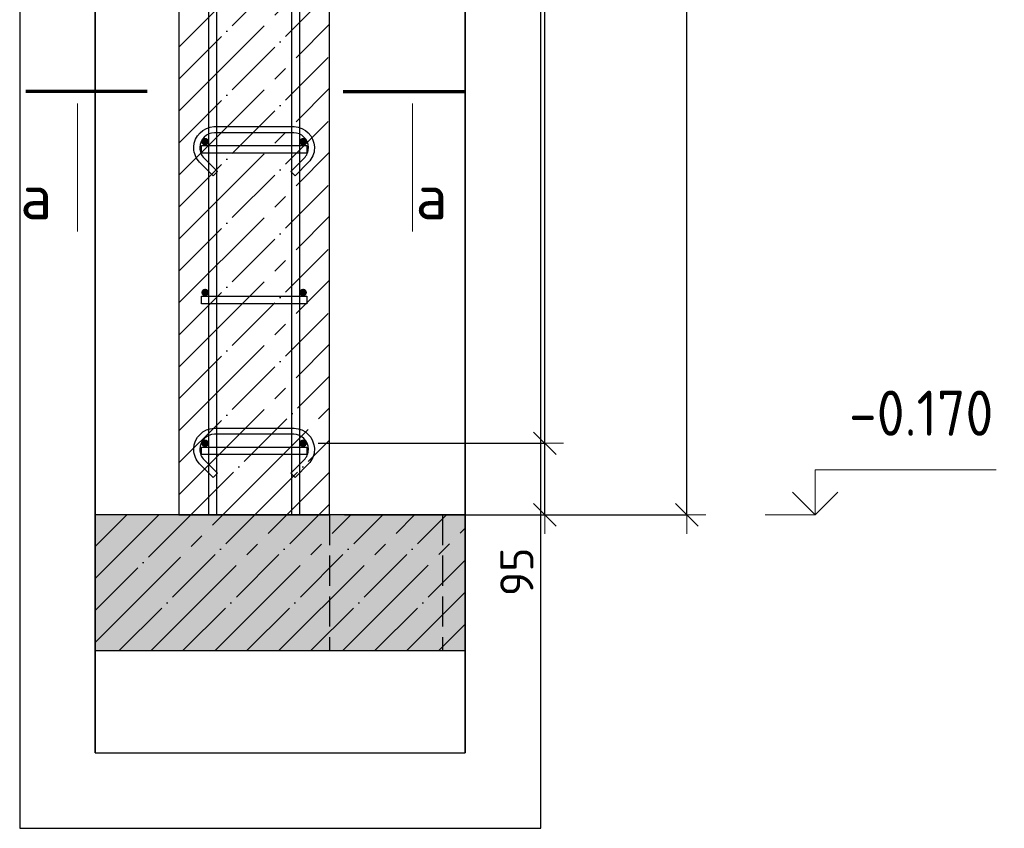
# Model space of a CAD drawing. Header units: millimetres. Extents: x -2258 to 68686, y -2266 to 30725.
# Tile 3 of 83: x -1617 to -311, y 3010 to 4082. Entities that reach past the tile are written whole.
import ezdxf

# ---------------------------------------------------------------- set-up
doc = ezdxf.new("R2010")
doc.units = ezdxf.units.MM
doc.header["$PDMODE"] = 65
for name, pattern in [('______11', [100, 80, -10, 0, -10]), ('______2', [54, 40, -14]), ('______5', [220, 160, -20, 20, -20])]:
    doc.linetypes.add(name, pattern=pattern)
for name, color, linetype, lineweight in [('Standard', 7, 'Continuous', 25), ('Арм.стержн. Арматура края', 96, 'Continuous', 35), ('Арм.стержн. вертикальными 1', 22, 'Continuous', 35), ('Арм.стержн.горизонт. 1', 180, 'Continuous', 35), ('Высотная отметки_ общее', 7, 'Continuous', 13), ('Размерная линия_ общее', 7, 'Continuous', 13)]:
    doc.layers.add(name, color=color, linetype=linetype, lineweight=lineweight)
doc.layers.add('Арм.стержн.Стяжки', color=7, linetype='Continuous', lineweight=35, true_color=0x501e0f)
doc.styles.add('ISOCPEUR', font='ISOCPEUR')
doc.dimstyles.new('DIMSTYLE_3', dxfattribs={"dimtxt": 44, "dimasz": 50, "dimexe": 0, "dimexo": 0, "dimgap": 22, "dimtad": 2, "dimdec": 0, "dimrnd": 5, "dimzin": 12, "dimdsep": 46, "dimtxsty": 'ISOCPEUR', "dimblk1": 'ALL_ML_STRICH', "dimblk2": 'ALL_ML_STRICH', "dimsah": 1, "dimcen": 0, "dimclrd": 7, "dimclre": 256, "dimclrt": 7, "dimadec": 0, "dimazin": 0, "dimtfac": 1, "dimtdec": 0, "dimtix": 1, "dimtmove": 2, "dimatfit": 3, "dimfxl": 0, "dimtzin": 0, "dimlwd": 0, "dimlwe": -3, "dimarcsym": 0})

# ---------------------------------------------------------------- blocks, each defined once
blk = doc.blocks.new('COMPLEX_ELEVATIONDIM_9')
at = {"layer": 'Высотная отметки_ общее', "color": 7, "linetype": 'Continuous', "lineweight": 13, "transparency": 33554687}
for p, q in [((-562.3, 3425.2), (-562.3, 3485.2)), ((-562.3, 3485.2), (-322.3, 3485.2)), ((-562.3, 3425.2), (-592.3, 3455.2)), ((-562.3, 3425.2), (-532.3, 3455.2)), ((-562.3, 3425.2), (-562.3, 3425.2)), ((-562.3, 3425.2), (-562.3, 3425.2)), ((-562.3, 3425.2), (-562.3, 3425.2)), ((-562.3, 3425.2), (-562.3, 3425.2))]:
    blk.add_line(p, q, dxfattribs=at)
blk.add_lwpolyline([(-562.3, 3425.2), (-622.3, 3425.2), (-622.3, 3425.2), (-628.4, 3425.2)], dxfattribs=at)
at = {"layer": 'Высотная отметки_ общее', "color": 7, "linetype": 'Continuous', "lineweight": 13, "transparency": 33554687, "insert": (-517.3, 3530.2), "char_height": 60, "width": 242.825, "attachment_point": 7, "style": 'ISOCPEUR'}
blk.add_mtext('\\W0.90;-0.170', dxfattribs=at)
blk = doc.blocks.new('ALL_ML_STRICH')
at = {"color": 0, "linetype": 'ByBlock', "lineweight": -2}
for p, q in [((-0.3, -0.3), (0.3, 0.3)), ((0, -0.5), (0, 0.5)), ((-1, 0), (0.5, 0))]:
    blk.add_line(p, q, dxfattribs=at)
blk = doc.blocks.new('*D259')
at = {"layer": 'DEFPOINTS', "color": 7, "linetype": 'Continuous', "lineweight": 13, "transparency": 33554687}
for p in [(-1084.3, 6615.2), (-1206.3, 3425.2), (-732.3, 3425.2)]:
    blk.add_point(p, dxfattribs=at)
at = {"layer": 'Размерная линия_ общее', "color": 253, "linetype": 'Continuous', "lineweight": -2, "true_color": 0xa0a0a0, "transparency": 33554687}
for p, q in [((-1064.3, 6615.2), (-732.3, 6615.2)), ((-1186.3, 3425.2), (-732.3, 3425.2))]:
    blk.add_line(p, q, dxfattribs=at)
at = {"layer": 'Размерная линия_ общее', "color": 7, "linetype": 'Continuous', "lineweight": -2, "transparency": 33554687}
blk.add_line((-732.3, 3425.2), (-732.3, 6615.2), dxfattribs=at)
at = {"layer": 'Размерная линия_ общее', "color": 7, "linetype": 'Continuous', "lineweight": 13, "transparency": 33554687, "xscale": 50, "yscale": 50, "zscale": 50}
for p, rotation in [((-732.3, 6615.2), 90), ((-732.3, 3425.2), 270)]:
    blk.add_blockref('ALL_ML_STRICH', p, dxfattribs=dict(at, rotation=rotation))
at = {"layer": 'Размерная линия_ общее', "color": 7, "linetype": 'Continuous', "lineweight": 13, "transparency": 33554687, "insert": (-769.3, 5026.8), "char_height": 44, "width": 176, "attachment_point": 5, "rotation": 90, "style": 'ISOCPEUR'}
blk.add_mtext('\\A1;{3190}', dxfattribs=at)
blk = doc.blocks.new('*D261')
at = {"layer": 'DEFPOINTS', "color": 7, "linetype": 'Continuous', "lineweight": 13, "transparency": 33554687}
for p in [(-1241.3, 3520.2), (-1206.3, 3425.2), (-920.9, 3425.2)]:
    blk.add_point(p, dxfattribs=at)
at = {"layer": 'Размерная линия_ общее', "color": 253, "linetype": 'Continuous', "lineweight": -2, "true_color": 0xa0a0a0, "transparency": 33554687}
for p, q in [((-1221.3, 3520.2), (-920.9, 3520.2)), ((-1186.3, 3425.2), (-920.9, 3425.2))]:
    blk.add_line(p, q, dxfattribs=at)
at = {"layer": 'Размерная линия_ общее', "color": 7, "linetype": 'Continuous', "lineweight": -2, "transparency": 33554687}
blk.add_line((-920.9, 3425.2), (-920.9, 3520.2), dxfattribs=at)
at = {"layer": 'Размерная линия_ общее', "color": 7, "linetype": 'Continuous', "lineweight": 13, "transparency": 33554687, "xscale": 50, "yscale": 50, "zscale": 50}
for p, rotation in [((-920.9, 3520.2), 90), ((-920.9, 3425.2), 270)]:
    blk.add_blockref('ALL_ML_STRICH', p, dxfattribs=dict(at, rotation=rotation))
at = {"layer": 'Размерная линия_ общее', "color": 7, "linetype": 'Continuous', "lineweight": 13, "transparency": 33554687, "insert": (-957.9, 3349.7), "char_height": 44, "width": 88, "attachment_point": 5, "rotation": 90, "style": 'ISOCPEUR'}
blk.add_mtext('\\A1;{95}', dxfattribs=at)
blk = doc.blocks.new('*D262')
at = {"layer": 'DEFPOINTS', "color": 7, "linetype": 'Continuous', "lineweight": 13, "transparency": 33554687}
for p in [(-1241.3, 6520.2), (-1241.3, 3520.2), (-920.9, 3520.2)]:
    blk.add_point(p, dxfattribs=at)
at = {"layer": 'Размерная линия_ общее', "color": 253, "linetype": 'Continuous', "lineweight": -2, "true_color": 0xa0a0a0, "transparency": 33554687}
for p, q in [((-1221.3, 6520.2), (-920.9, 6520.2)), ((-1221.3, 3520.2), (-920.9, 3520.2))]:
    blk.add_line(p, q, dxfattribs=at)
at = {"layer": 'Размерная линия_ общее', "color": 7, "linetype": 'Continuous', "lineweight": -2, "transparency": 33554687}
blk.add_line((-920.9, 3520.2), (-920.9, 6520.2), dxfattribs=at)
at = {"layer": 'Размерная линия_ общее', "color": 7, "linetype": 'Continuous', "lineweight": 13, "transparency": 33554687, "xscale": 50, "yscale": 50, "zscale": 50}
for p, rotation in [((-920.9, 6520.2), 90), ((-920.9, 3520.2), 270)]:
    blk.add_blockref('ALL_ML_STRICH', p, dxfattribs=dict(at, rotation=rotation))
at = {"layer": 'Размерная линия_ общее', "color": 7, "linetype": 'Continuous', "lineweight": 13, "transparency": 33554687, "insert": (-979.9, 4872.2), "char_height": 44, "width": 2.2, "attachment_point": 1, "rotation": 90, "line_spacing_factor": 0.60241, "style": 'ISOCPEUR'}
blk.add_mtext('\\W0.91;15х200=3000', dxfattribs=at)

msp = doc.modelspace()

# ---------------------------------------------------------------- hatches: boundary and pattern name
at = {"linetype": 'Continuous', "lineweight": -3, "transparency": 33554687}
msp.add_hatch(color=7, dxfattribs=at).paths.add_polyline_path([(-1026.2, 3245.2), (-1026.2, 3425.2), (-1517.3, 3425.2), (-1517.3, 3245.2)])
at = {"layer": 'Арм.стержн.горизонт. 1', "linetype": 'Continuous', "lineweight": 50, "transparency": 33554687}
for points in [[(-1366.3, 3920.2), (-1366.7, 3922.2), (-1367.8, 3923.8), (-1369.4, 3924.9), (-1371.3, 3925.2), (-1373.2, 3924.9), (-1374.9, 3923.8), (-1376, 3922.2), (-1376.3, 3920.2), (-1376, 3918.3), (-1374.9, 3916.7), (-1373.2, 3915.6), (-1371.3, 3915.2), (-1369.4, 3915.6), (-1367.8, 3916.7), (-1366.7, 3918.3)], [(-1236.3, 3920.2), (-1236.7, 3922.2), (-1237.8, 3923.8), (-1239.4, 3924.9), (-1241.3, 3925.2), (-1243.2, 3924.9), (-1244.9, 3923.8), (-1246, 3922.2), (-1246.3, 3920.2), (-1246, 3918.3), (-1244.9, 3916.7), (-1243.2, 3915.6), (-1241.3, 3915.2), (-1239.4, 3915.6), (-1237.8, 3916.7), (-1236.7, 3918.3)], [(-1366.3, 3720.2), (-1366.7, 3722.2), (-1367.8, 3723.8), (-1369.4, 3724.9), (-1371.3, 3725.2), (-1373.2, 3724.9), (-1374.9, 3723.8), (-1376, 3722.2), (-1376.3, 3720.2), (-1376, 3718.3), (-1374.9, 3716.7), (-1373.2, 3715.6), (-1371.3, 3715.2), (-1369.4, 3715.6), (-1367.8, 3716.7), (-1366.7, 3718.3)], [(-1236.3, 3720.2), (-1236.7, 3722.2), (-1237.8, 3723.8), (-1239.4, 3724.9), (-1241.3, 3725.2), (-1243.2, 3724.9), (-1244.9, 3723.8), (-1246, 3722.2), (-1246.3, 3720.2), (-1246, 3718.3), (-1244.9, 3716.7), (-1243.2, 3715.6), (-1241.3, 3715.2), (-1239.4, 3715.6), (-1237.8, 3716.7), (-1236.7, 3718.3)], [(-1366.3, 3520.2), (-1366.7, 3522.2), (-1367.8, 3523.8), (-1369.4, 3524.9), (-1371.3, 3525.2), (-1373.2, 3524.9), (-1374.9, 3523.8), (-1376, 3522.2), (-1376.3, 3520.2), (-1376, 3518.3), (-1374.9, 3516.7), (-1373.2, 3515.6), (-1371.3, 3515.2), (-1369.4, 3515.6), (-1367.8, 3516.7), (-1366.7, 3518.3)], [(-1236.3, 3520.2), (-1236.7, 3522.2), (-1237.8, 3523.8), (-1239.4, 3524.9), (-1241.3, 3525.2), (-1243.2, 3524.9), (-1244.9, 3523.8), (-1246, 3522.2), (-1246.3, 3520.2), (-1246, 3518.3), (-1244.9, 3516.7), (-1243.2, 3515.6), (-1241.3, 3515.2), (-1239.4, 3515.6), (-1237.8, 3516.7), (-1236.7, 3518.3)]]:
    msp.add_hatch(color=4, dxfattribs=at).paths.add_polyline_path(points)

# ---------------------------------------------------------------- linework, layer by layer
at = {"color": 52, "linetype": 'Continuous', "lineweight": -3, "transparency": 33554687}
for p, q in [((-1517.3, 8289.6), (-1517.3, 3109.6)), ((-1517.3, 3109.6), (-1517.3, 8289.6)), ((-1026.2, 8289.6), (-1026.2, 3109.6)), ((-1026.2, 3109.6), (-1026.2, 8289.6)), ((-1517.3, 3109.6), (-1026.2, 3109.6)), ((-1517.3, 3109.6), (-1026.2, 3109.6))]:
    msp.add_line(p, q, dxfattribs=at)
at = {"color": 7, "linetype": 'Continuous', "lineweight": 25, "transparency": 33554687}
for p, q in [((-1517.3, 3475.2), (-1517.3, 3195.2)), ((-1026.2, 3195.2), (-1026.2, 3475.2)), ((-1406.3, 3425.2), (-1517.3, 3425.2)), ((-1206.3, 3425.2), (-1406.3, 3425.2)), ((-1026.2, 3425.2), (-1206.3, 3425.2)), ((-1517.3, 3245.2), (-1026.2, 3245.2))]:
    msp.add_line(p, q, dxfattribs=at)
at = {"color": 7, "linetype": '______11', "lineweight": -3, "transparency": 33554687}
for p, q in [((-1517.3, 3383.2), (-1475.2, 3425.2)), ((-1517.3, 3298.4), (-1390.4, 3425.2)), ((-1485.5, 3245.2), (-1305.5, 3425.2)), ((-1400.7, 3245.2), (-1220.7, 3425.2)), ((-1315.8, 3245.2), (-1135.8, 3425.2)), ((-1231, 3245.2), (-1051, 3425.2)), ((-1146.1, 3245.2), (-1026.2, 3365.1)), ((-1061.3, 3245.2), (-1026.2, 3280.3))]:
    msp.add_line(p, q, dxfattribs=at)
at = {"color": 7, "linetype": '______5', "lineweight": -3, "transparency": 33554687}
for p, q in [((-1517.3, 3340.8), (-1432.8, 3425.2)), ((-1517.3, 3255.9), (-1348, 3425.2)), ((-1443.1, 3245.2), (-1263.1, 3425.2)), ((-1358.2, 3245.2), (-1178.2, 3425.2)), ((-1273.4, 3245.2), (-1093.4, 3425.2)), ((-1188.5, 3245.2), (-1026.2, 3407.6)), ((-1103.7, 3245.2), (-1026.2, 3322.7))]:
    msp.add_line(p, q, dxfattribs=at)
at = {"color": 7, "linetype": '______2', "lineweight": 25, "transparency": 33554687}
for p, q in [((-1206.3, 3425.2), (-1206.3, 3245.2)), ((-1056.3, 3425.2), (-1056.3, 3245.2))]:
    msp.add_line(p, q, dxfattribs=at)
at = {"layer": 'Standard', "color": 7, "linetype": 'Continuous', "lineweight": 25, "transparency": 33554687}
for p, q in [((-1406.3, 6615.2), (-1406.3, 3425.2)), ((-1206.3, 3425.2), (-1206.3, 6615.2)), ((-1406.3, 3425.2), (-1206.3, 3425.2))]:
    msp.add_line(p, q, dxfattribs=at)
at = {"layer": 'Standard', "color": 7, "linetype": '______5', "lineweight": -3, "transparency": 33554687}
for p, q in [((-1406.3, 4045.7), (-1206.3, 4245.7)), ((-1406.3, 3960.8), (-1206.3, 4160.8)), ((-1406.3, 3876), (-1206.3, 4076)), ((-1406.3, 3791.1), (-1206.3, 3991.1)), ((-1406.3, 3706.3), (-1206.3, 3906.3)), ((-1406.3, 3621.4), (-1206.3, 3821.4)), ((-1406.3, 3536.6), (-1206.3, 3736.6)), ((-1406.3, 3451.7), (-1206.3, 3651.7)), ((-1348, 3425.2), (-1206.3, 3566.9)), ((-1263.1, 3425.2), (-1206.3, 3482))]:
    msp.add_line(p, q, dxfattribs=at)
at = {"layer": 'Standard', "color": 7, "linetype": '______11', "lineweight": -3, "transparency": 33554687}
for p, q in [((-1406.3, 4003.3), (-1206.3, 4203.3)), ((-1406.3, 3918.4), (-1206.3, 4118.4)), ((-1406.3, 3833.6), (-1206.3, 4033.6)), ((-1406.3, 3748.7), (-1206.3, 3948.7)), ((-1406.3, 3663.8), (-1206.3, 3863.8)), ((-1406.3, 3579), (-1206.3, 3779)), ((-1406.3, 3494.1), (-1206.3, 3694.1)), ((-1390.4, 3425.2), (-1206.3, 3609.3)), ((-1305.5, 3425.2), (-1206.3, 3524.4)), ((-1220.7, 3425.2), (-1206.3, 3439.6))]:
    msp.add_line(p, q, dxfattribs=at)
at = {"layer": 'Standard', "color": 7, "linetype": 'Continuous', "lineweight": 70, "transparency": 33554687}
for p, q in [((-1448.4, 3986.9), (-1609.2, 3986.9)), ((-1188.4, 3986.9), (-1027.6, 3986.9))]:
    msp.add_line(p, q, dxfattribs=at)
at = {"layer": 'Standard', "color": 7, "linetype": 'Continuous', "lineweight": 13, "transparency": 33554687}
for p, q in [((-1540.7, 3970.9), (-1540.7, 3801.3)), ((-1096.1, 3970.9), (-1096.1, 3801.3))]:
    msp.add_line(p, q, dxfattribs=at)
at = {"layer": 'Standard', "color": 7, "linetype": 'Continuous', "lineweight": 25, "transparency": 33554687}
msp.add_lwpolyline([(-1617.3, 3009.6), (-926.2, 3009.6), (-926.2, 8389.6), (-1617.3, 8389.6), (-1617.3, 3009.6)], dxfattribs=at)
at = {"layer": 'Арм.стержн. Арматура края', "color": 4, "linetype": 'Continuous', "lineweight": 25, "transparency": 33554687}
for points in [[(-1236.3, 3905.2), (-1376.3, 3905.2), (-1376.3, 3915.2), (-1236.3, 3915.2), (-1236.3, 3905.2)], [(-1236.3, 3705.2), (-1376.3, 3705.2), (-1376.3, 3715.2), (-1236.3, 3715.2), (-1236.3, 3705.2)], [(-1236.3, 3505.2), (-1376.3, 3505.2), (-1376.3, 3515.2), (-1236.3, 3515.2), (-1236.3, 3505.2)]]:
    msp.add_lwpolyline(points, dxfattribs=at)
at = {"layer": 'Арм.стержн. вертикальными 1', "color": 4, "linetype": 'Continuous', "lineweight": 25, "transparency": 33554687}
for points in [[(-1366.3, 3425.2), (-1366.3, 7625.2), (-1356.3, 7625.2), (-1356.3, 3425.2), (-1366.3, 3425.2)], [(-1366.3, 3425.2), (-1366.3, 7625.2), (-1356.3, 7625.2), (-1356.3, 3425.2), (-1366.3, 3425.2)], [(-1256.3, 3425.2), (-1256.3, 7625.2), (-1246.3, 7625.2), (-1246.3, 3425.2), (-1256.3, 3425.2)], [(-1256.3, 3425.2), (-1256.3, 7625.2), (-1246.3, 7625.2), (-1246.3, 3425.2), (-1256.3, 3425.2)]]:
    msp.add_lwpolyline(points, dxfattribs=at)
at = {"layer": 'Арм.стержн.горизонт. 1', "color": 52, "linetype": 'Continuous', "lineweight": 25, "transparency": 33554687}
for p, q in [((-1406.3, 3425.2), (-1406.3, 3425.2)), ((-1206.3, 3425.2), (-1206.3, 3425.2))]:
    msp.add_line(p, q, dxfattribs=at)
at = {"layer": 'Арм.стержн.Стяжки', "color": 40, "linetype": 'Continuous', "lineweight": 25, "transparency": 33554687}
for points in [[(-1257.8, 3880.5), (-1239.9, 3898.4), (-1238.7, 3899.8), (-1237.6, 3901.3), (-1236.6, 3902.9), (-1235.9, 3904.6), (-1235.2, 3906.3), (-1234.8, 3908.1), (-1234.5, 3910), (-1234.3, 3911.9), (-1234.3, 3913), (-1234.8, 3916.6), (-1236, 3920.3), (-1237.9, 3923.6), (-1240.2, 3926.4), (-1242.9, 3928.7), (-1246.3, 3930.5), (-1249.9, 3931.7), (-1253.6, 3932.2), (-1359.1, 3932.2), (-1362.7, 3931.7), (-1366.4, 3930.5), (-1369.7, 3928.7), (-1372.5, 3926.4), (-1374.7, 3923.6), (-1376.6, 3920.3), (-1377.8, 3916.6), (-1378.3, 3913), (-1378.3, 3911.9), (-1378.2, 3910), (-1377.9, 3908.1), (-1377.4, 3906.3), (-1376.8, 3904.6), (-1376, 3902.9), (-1375.1, 3901.3), (-1374, 3899.8), (-1372.7, 3898.4), (-1354.9, 3880.5), (-1360.5, 3874.9), (-1378.6, 3892.9), (-1380.3, 3894.8), (-1381.8, 3896.9), (-1383.1, 3899.2), (-1384.2, 3901.5), (-1385.1, 3904), (-1385.7, 3906.5), (-1386.2, 3909.1), (-1386.3, 3911.6), (-1386.3, 3913.6), (-1385.7, 3918.4), (-1384, 3923.5), (-1381.4, 3928.2), (-1378.1, 3932.1), (-1374.3, 3935.3), (-1369.6, 3937.9), (-1364.5, 3939.6), (-1359.7, 3940.2), (-1253, 3940.2), (-1248.1, 3939.6), (-1243.1, 3937.9), (-1238.4, 3935.3), (-1234.5, 3932.1), (-1231.3, 3928.2), (-1228.7, 3923.5), (-1227, 3918.4), (-1226.3, 3913.6), (-1226.3, 3911.6), (-1226.5, 3909.1), (-1226.9, 3906.5), (-1227.6, 3904), (-1228.5, 3901.5), (-1229.6, 3899.2), (-1230.9, 3896.9), (-1232.4, 3894.8), (-1234.1, 3892.9), (-1252.1, 3874.9), (-1257.8, 3880.5)], [(-1257.8, 3480.5), (-1239.9, 3498.4), (-1238.7, 3499.8), (-1237.6, 3501.3), (-1236.6, 3502.9), (-1235.9, 3504.6), (-1235.2, 3506.3), (-1234.8, 3508.1), (-1234.5, 3510), (-1234.3, 3511.9), (-1234.3, 3513), (-1234.8, 3516.6), (-1236, 3520.3), (-1237.9, 3523.6), (-1240.2, 3526.4), (-1242.9, 3528.7), (-1246.3, 3530.5), (-1249.9, 3531.7), (-1253.6, 3532.2), (-1359.1, 3532.2), (-1362.7, 3531.7), (-1366.4, 3530.5), (-1369.7, 3528.7), (-1372.5, 3526.4), (-1374.7, 3523.6), (-1376.6, 3520.3), (-1377.8, 3516.6), (-1378.3, 3513), (-1378.3, 3511.9), (-1378.2, 3510), (-1377.9, 3508.1), (-1377.4, 3506.3), (-1376.8, 3504.6), (-1376, 3502.9), (-1375.1, 3501.3), (-1374, 3499.8), (-1372.7, 3498.4), (-1354.9, 3480.5), (-1360.5, 3474.9), (-1378.6, 3492.9), (-1380.3, 3494.8), (-1381.8, 3496.9), (-1383.1, 3499.2), (-1384.2, 3501.5), (-1385.1, 3504), (-1385.7, 3506.5), (-1386.2, 3509.1), (-1386.3, 3511.6), (-1386.3, 3513.6), (-1385.7, 3518.4), (-1384, 3523.5), (-1381.4, 3528.2), (-1378.1, 3532.1), (-1374.3, 3535.3), (-1369.6, 3537.9), (-1364.5, 3539.6), (-1359.7, 3540.2), (-1253, 3540.2), (-1248.1, 3539.6), (-1243.1, 3537.9), (-1238.4, 3535.3), (-1234.5, 3532.1), (-1231.3, 3528.2), (-1228.7, 3523.5), (-1227, 3518.4), (-1226.3, 3513.6), (-1226.3, 3511.6), (-1226.5, 3509.1), (-1226.9, 3506.5), (-1227.6, 3504), (-1228.5, 3501.5), (-1229.6, 3499.2), (-1230.9, 3496.9), (-1232.4, 3494.8), (-1234.1, 3492.9), (-1252.1, 3474.9), (-1257.8, 3480.5)]]:
    msp.add_lwpolyline(points, dxfattribs=at)

# ---------------------------------------------------------------- block references
at = {"layer": 'Высотная отметки_ общее', "color": 7, "linetype": 'Continuous', "lineweight": 13, "transparency": 33554687}
msp.add_blockref('COMPLEX_ELEVATIONDIM_9', (0, 0), dxfattribs=at)

# ---------------------------------------------------------------- texts
at = {"layer": 'Standard', "color": 7, "linetype": 'Continuous', "lineweight": 13, "transparency": 33554687, "char_height": 60, "width": 72, "attachment_point": 7, "style": 'ISOCPEUR'}
for insert in [(-1616.6, 3817.3), (-1092.2, 3817.3)]:
    msp.add_mtext('\\A1;{\\fISOCPEUR|i0|b0;\\H60.000000;\\W1.000000;\\C7;а}\\P', dxfattribs=dict(at, insert=insert))

# ---------------------------------------------------------------- dimensions: what is measured, and where the dimension line sits
at = {"layer": 'Размерная линия_ общее', "color": 7, "linetype": 'Continuous', "lineweight": 13, "transparency": 33554687}
for base, p2, picture, middle in [((-732.3, 6615.2), (-1064.3, 6615.2), '*D259', (-769.3, 5026.8)), ((-920.9, 3520.2), (-1221.3, 3520.2), '*D261', (-957.9, 3349.7))]:
    dim = msp.add_linear_dim(base=base, p1=(-1186.3, 3425.2), p2=p2, angle=90, dimstyle='DIMSTYLE_3', override={"dimpost": '<>', "dimclrd": 7, "dimclre": 253, "dimclrt": 7, "dimlwd": 0, "dimlwe": 65533}, dxfattribs=at)
    dim.commit()
    dim.dimension.update_dxf_attribs({"geometry": picture, "text_midpoint": middle, "dimtype": 160})
dim = msp.add_linear_dim(base=(-920.9, 6520.2), p1=(-1221.3, 3520.2), p2=(-1221.3, 6520.2), angle=90, text='\\W0.91;15х200=3000', dimstyle='DIMSTYLE_3', override={"dimpost": '<>', "dimclrd": 7, "dimclre": 253, "dimclrt": 7, "dimlwd": 0, "dimlwe": 65533}, dxfattribs=at)
dim.commit()
dim.dimension.update_dxf_attribs({"geometry": '*D262', "text_midpoint": (-942.9, 5020.2), "dimtype": 160})

doc.saveas('drawing.dxf')
